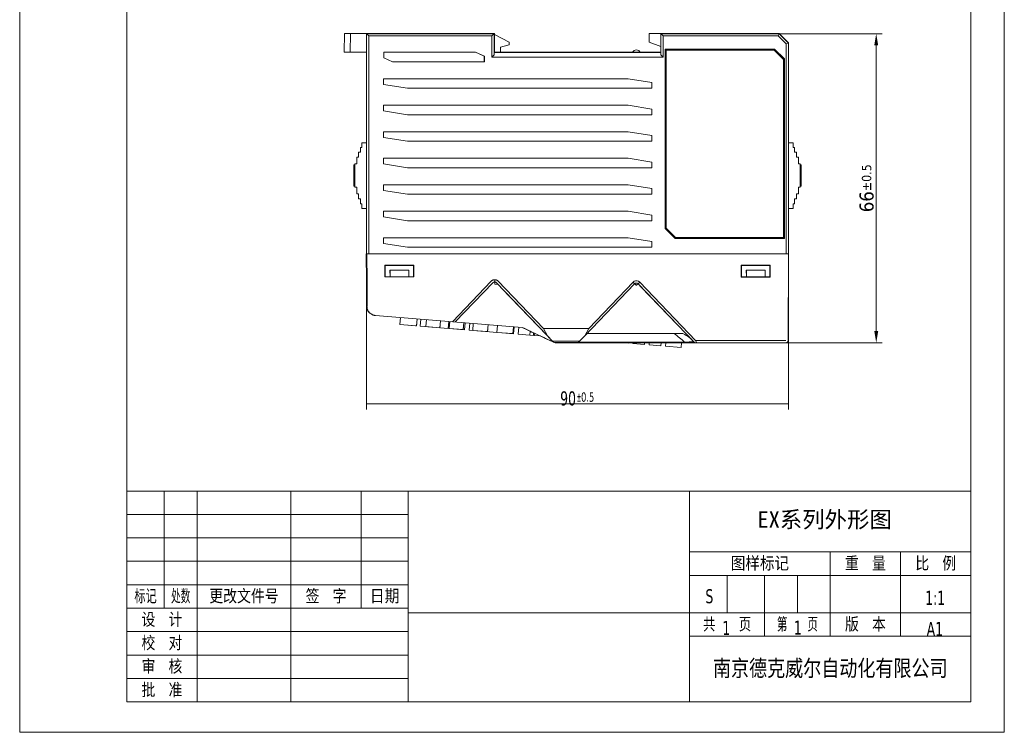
# Model space of a CAD drawing. Header units: millimetres. Extents: x 0 to 1371, y 0 to 297.
# Tile 10 of 19: x 276 to 486, y 0 to 152. Entities that reach past the tile are written whole.
import ezdxf

# ---------------------------------------------------------------- set-up
doc = ezdxf.new("R2010")
doc.units = ezdxf.units.MM
for name, color, linetype, true_color in [('1', 7, 'Continuous', 0xffffff), ('100', 7, 'Continuous', 0xffffff), ('125', 7, 'Continuous', 0xffffff)]:
    doc.layers.add(name, color=color, linetype=linetype, true_color=true_color)
doc.styles.add('chinesef_fs', font='simplex.shx', dxfattribs={"bigfont": 'gbcbig.shx'})
doc.styles.add('ideas_century', font='simplex.shx')
doc.styles.add('Tahoma', font='tahoma.ttf')
doc.styles.add('仿宋', font='simfang.ttf')
doc.dimstyles.get("Standard").update_dxf_attribs({"dimtxt": 0.18, "dimasz": 0.18, "dimexe": 0.18, "dimexo": 0.0625, "dimgap": 0.09, "dimtad": 0, "dimtih": 1, "dimtoh": 1, "dimdec": 4, "dimzin": 0, "dimdsep": 46, "dimtxsty": 'Standard', "dimcen": 0.09, "dimadec": 0, "dimazin": 0, "dimtfac": 1, "dimtdec": 4, "dimtofl": 0, "dimtmove": 0, "dimatfit": 3, "dimfxl": 1, "dimtolj": 1, "dimtzin": 0, "dimarcsym": 0})

# ---------------------------------------------------------------- blocks, each defined once
blk = doc.blocks.new('*D42')
at = {"layer": '125', "color": 80, "linetype": 'Continuous', "lineweight": 13}
for p, q in [((438.38, 149.11), (460.34, 149.11)), ((459.09, 85.64), (459.09, 146.61)), ((439.79, 83.14), (460.34, 83.14))]:
    blk.add_line(p, q, dxfattribs=at)
at = {"layer": '125', "color": 80}
for points in [[(459.51, 146.61), (458.67, 146.61), (459.09, 149.11)], [(458.67, 85.64), (459.51, 85.64), (459.09, 83.14)]]:
    blk.add_solid(points, dxfattribs=at)
at = {"layer": 'Defpoints', "color": 0}
for p in [(438.38, 149.11), (459.09, 149.11), (439.79, 83.14)]:
    blk.add_point(p, dxfattribs=at)
at = {"layer": '125', "color": 3, "lineweight": 13, "insert": (455.52, 116.12), "char_height": 3, "attachment_point": 2, "rotation": 90, "style": 'Tahoma'}
blk.add_mtext('\\A1;66{\\H2.000000;%%p0.5}', dxfattribs=at)
blk = doc.blocks.new('_U5')
at = {"layer": '125', "color": 80, "lineweight": 13}
for p, q in [((163.97, 92.98), (163.97, 59.71)), ((73.98, 81.81), (73.98, 59.71)), ((73.98, 60.96), (163.97, 60.96))]:
    blk.add_line(p, q, dxfattribs=at)
at = {"layer": '125', "color": 80, "lineweight": 18}
for points in [[(73.98, 60.96), (76.48, 61.4), (76.48, 60.52), (73.98, 60.96)], [(163.97, 60.96), (161.47, 60.52), (161.47, 61.4), (163.97, 60.96)]]:
    blk.add_solid(points, dxfattribs=at)
at = {"layer": '125', "color": 3, "linetype": 'Continuous', "lineweight": 13, "attachment_point": 8, "style": 'Tahoma'}
for s, insert, char_height, line_spacing_factor in [('\\W0.7500;90', (116.96, 60.55), 3, 0.721597), ('\\W0.7500;\\W0.3750;%%p\\W0.7500;0.5', (120.69, 61.35), 2, 0.840784)]:
    blk.add_mtext(s, dxfattribs=dict(at, insert=insert, char_height=char_height, line_spacing_factor=line_spacing_factor))
blk = doc.blocks.new('TabularNote1')
at = {"layer": '125', "color": 3, "linetype": 'Continuous', "lineweight": 18}
for p, q in [((22.84, 51.5), (30.84, 51.5)), ((22.84, 51.5), (22.84, 46.5)), ((30.84, 51.5), (30.84, 46.5)), ((30.84, 51.5), (37.84, 51.5)), ((37.84, 51.5), (37.84, 46.5)), ((37.84, 51.5), (57.84, 51.5)), ((57.84, 51.5), (57.84, 46.5)), ((57.84, 51.5), (72.84, 51.5)), ((72.84, 51.5), (72.84, 46.5)), ((72.84, 51.5), (82.84, 51.5)), ((82.84, 51.5), (82.84, 46.5)), ((22.84, 46.5), (30.84, 46.5)), ((22.84, 46.5), (22.84, 41.5)), ((30.84, 46.5), (37.84, 46.5)), ((30.84, 46.5), (30.84, 41.5)), ((37.84, 46.5), (57.84, 46.5)), ((37.84, 46.5), (37.84, 41.5)), ((57.84, 46.5), (72.84, 46.5)), ((57.84, 46.5), (57.84, 41.5)), ((72.84, 46.5), (82.84, 46.5)), ((72.84, 46.5), (72.84, 41.5)), ((82.84, 46.5), (82.84, 41.5)), ((22.84, 41.5), (30.84, 41.5)), ((22.84, 41.5), (22.84, 36.5)), ((30.84, 41.5), (37.84, 41.5)), ((30.84, 41.5), (30.84, 36.5)), ((37.84, 41.5), (57.84, 41.5)), ((37.84, 41.5), (37.84, 36.5)), ((57.84, 41.5), (72.84, 41.5)), ((57.84, 41.5), (57.84, 36.5)), ((72.84, 41.5), (82.84, 41.5)), ((72.84, 41.5), (72.84, 36.5)), ((82.84, 41.5), (82.84, 36.5)), ((22.84, 36.5), (30.84, 36.5)), ((22.84, 36.5), (22.84, 31.5)), ((30.84, 36.5), (37.84, 36.5)), ((30.84, 36.5), (30.84, 31.5)), ((37.84, 36.5), (57.84, 36.5)), ((37.84, 36.5), (37.84, 31.5)), ((57.84, 36.5), (72.84, 36.5)), ((57.84, 36.5), (57.84, 31.5)), ((72.84, 36.5), (82.84, 36.5)), ((72.84, 36.5), (72.84, 31.5)), ((82.84, 36.5), (82.84, 31.5)), ((22.84, 31.5), (30.84, 31.5)), ((22.84, 31.5), (22.84, 26.5)), ((30.84, 31.5), (37.84, 31.5)), ((30.84, 31.5), (30.84, 26.5)), ((37.84, 31.5), (57.84, 31.5)), ((37.84, 31.5), (37.84, 26.5)), ((57.84, 31.5), (72.84, 31.5)), ((57.84, 31.5), (57.84, 26.5)), ((72.84, 31.5), (82.84, 31.5)), ((72.84, 31.5), (72.84, 26.5)), ((82.84, 31.5), (82.84, 26.5)), ((22.84, 26.5), (30.84, 26.5)), ((22.84, 26.5), (22.84, 21.5)), ((30.84, 26.5), (37.84, 26.5)), ((37.84, 26.5), (57.84, 26.5)), ((37.84, 26.5), (37.84, 21.5)), ((57.84, 26.5), (72.84, 26.5)), ((57.84, 26.5), (57.84, 21.5)), ((72.84, 26.5), (82.84, 26.5)), ((82.84, 26.5), (82.84, 21.5)), ((22.84, 21.5), (30.84, 21.5)), ((22.84, 21.5), (22.84, 16.5)), ((30.84, 21.5), (37.84, 21.5)), ((37.84, 21.5), (57.84, 21.5)), ((37.84, 21.5), (37.84, 16.5)), ((57.84, 21.5), (72.84, 21.5)), ((57.84, 21.5), (57.84, 16.5)), ((72.84, 21.5), (82.84, 21.5)), ((82.84, 21.5), (82.84, 16.5)), ((22.84, 16.5), (30.84, 16.5)), ((22.84, 16.5), (22.84, 11.5)), ((30.84, 16.5), (37.84, 16.5)), ((37.84, 16.5), (57.84, 16.5)), ((37.84, 16.5), (37.84, 11.5)), ((57.84, 16.5), (72.84, 16.5)), ((57.84, 16.5), (57.84, 11.5)), ((72.84, 16.5), (82.84, 16.5)), ((82.84, 16.5), (82.84, 11.5)), ((22.84, 11.5), (30.84, 11.5)), ((22.84, 11.5), (22.84, 6.5)), ((30.84, 11.5), (37.84, 11.5)), ((37.84, 11.5), (57.84, 11.5)), ((37.84, 11.5), (37.84, 6.5)), ((57.84, 11.5), (72.84, 11.5)), ((57.84, 11.5), (57.84, 6.5)), ((72.84, 11.5), (82.84, 11.5)), ((82.84, 11.5), (82.84, 6.5)), ((22.84, 6.5), (30.84, 6.5)), ((30.84, 6.5), (37.84, 6.5)), ((37.84, 6.5), (57.84, 6.5)), ((57.84, 6.5), (72.84, 6.5)), ((72.84, 6.5), (82.84, 6.5))]:
    blk.add_line(p, q, dxfattribs=at)
at = {"layer": '125', "color": 35, "linetype": 'Continuous', "lineweight": 13, "char_height": 3, "attachment_point": 5, "line_spacing_factor": 0.903614, "style": 'chinesef_fs'}
for s, insert in [('\\W1.3672;签 字', (65.34, 29)), ('\\W1.1037;标记', (26.84, 29)), ('\\W0.9148;处数', (34.34, 29)), ('\\W1.3691;更改文件号', (47.84, 29)), ('\\W1.4716;日期', (77.84, 29)), ('\\W1.3672;设 计', (30.34, 24)), ('\\W1.3672;校 对', (30.34, 19)), ('\\W1.2958;\\fNX ANSI Symbols|b0|i0;\\Fsimplex.shx,gbcbig.shx;', (47.84, 24)), ('\\W1.2958;\\fNX ANSI Symbols|b0|i0;\\Fsimplex.shx,gbcbig.shx;', (47.84, 19)), ('\\W1.3672;审 核', (30.34, 14)), ('\\W1.3672;批 准', (30.34, 9)), ('\\W1.2958;\\fNX ANSI Symbols|b0|i0;\\Fsimplex.shx,gbcbig.shx;', (47.84, 14)), ('\\W1.2958;\\fNX ANSI Symbols|b0|i0;\\Fsimplex.shx,gbcbig.shx;', (47.84, 9))]:
    blk.add_mtext(s, dxfattribs=dict(at, insert=insert))
blk = doc.blocks.new('TabularNote2')
at = {"layer": '125', "color": 3, "linetype": 'Continuous', "lineweight": 18}
for p, q in [((82.88, 51.5), (142.88, 51.5)), ((82.88, 51.5), (82.88, 38.5)), ((142.88, 51.5), (142.88, 38.5)), ((142.88, 51.5), (150.88, 51.5)), ((150.88, 51.5), (158.88, 51.5)), ((158.88, 51.5), (165.88, 51.5)), ((165.88, 51.5), (172.88, 51.5)), ((172.88, 51.5), (187.88, 51.5)), ((187.88, 51.5), (202.88, 51.5)), ((202.88, 51.5), (202.88, 38.5)), ((82.88, 38.5), (82.88, 33.5)), ((142.88, 38.5), (150.88, 38.5)), ((142.88, 38.5), (142.88, 33.5)), ((150.88, 38.5), (158.88, 38.5)), ((158.88, 38.5), (165.88, 38.5)), ((165.88, 38.5), (172.88, 38.5)), ((172.88, 38.5), (187.88, 38.5)), ((172.88, 38.5), (172.88, 33.5)), ((187.88, 38.5), (202.88, 38.5)), ((187.88, 38.5), (187.88, 33.5)), ((202.88, 38.5), (202.88, 33.5)), ((82.88, 33.5), (82.88, 25.5)), ((142.88, 33.5), (150.88, 33.5)), ((142.88, 33.5), (142.88, 25.5)), ((150.88, 33.5), (158.88, 33.5)), ((150.88, 33.5), (150.88, 25.5)), ((158.88, 33.5), (165.88, 33.5)), ((158.88, 33.5), (158.88, 25.5)), ((165.88, 33.5), (172.88, 33.5)), ((165.88, 33.5), (165.88, 25.5)), ((172.88, 33.5), (187.88, 33.5)), ((172.88, 33.5), (172.88, 25.5)), ((187.88, 33.5), (202.88, 33.5)), ((187.88, 33.5), (187.88, 25.5)), ((202.88, 33.5), (202.88, 25.5)), ((82.88, 25.5), (142.88, 25.5)), ((82.88, 25.5), (82.88, 20.5)), ((142.88, 25.5), (150.88, 25.5)), ((142.88, 25.5), (142.88, 20.5)), ((150.88, 25.5), (158.88, 25.5)), ((158.88, 25.5), (165.88, 25.5)), ((158.88, 25.5), (158.88, 20.5)), ((165.88, 25.5), (172.88, 25.5)), ((172.88, 25.5), (187.88, 25.5)), ((172.88, 25.5), (172.88, 20.5)), ((187.88, 25.5), (202.88, 25.5)), ((187.88, 25.5), (187.88, 20.5)), ((202.88, 25.5), (202.88, 20.5)), ((82.88, 20.5), (82.88, 6.5)), ((142.88, 20.5), (150.88, 20.5)), ((142.88, 20.5), (142.88, 6.5)), ((150.88, 20.5), (158.88, 20.5)), ((158.88, 20.5), (165.88, 20.5)), ((165.88, 20.5), (172.88, 20.5)), ((172.88, 20.5), (187.88, 20.5)), ((187.88, 20.5), (202.88, 20.5)), ((202.88, 20.5), (202.88, 6.5)), ((82.88, 6.5), (142.88, 6.5)), ((142.88, 6.5), (150.88, 6.5)), ((150.88, 6.5), (158.88, 6.5)), ((158.88, 6.5), (165.88, 6.5)), ((165.88, 6.5), (172.88, 6.5)), ((172.88, 6.5), (187.88, 6.5)), ((187.88, 6.5), (202.88, 6.5))]:
    blk.add_line(p, q, dxfattribs=at)
at = {"layer": '125', "color": 35, "linetype": 'Continuous', "lineweight": 13, "attachment_point": 5}
for s, insert, char_height, line_spacing_factor, style in [('\\W1.2958;\\H4.50;\\fNX ANSI Symbols|b0|i0;\\Fsimplex.shx,gbcbig.shx;\\H3.00;', (172.88, 45), 3, 0.903614, 'chinesef_fs'), ('\\W1.3672;重 量', (180.38, 36), 3, 0.903614, 'chinesef_fs'), ('\\W1.3672;比 例', (195.38, 36), 3, 0.903614, 'chinesef_fs'), ('\\W1.2958;\\H4.50;\\fNX ANSI Symbols|b0|i0;\\Fsimplex.shx,gbcbig.shx;\\H3.00;', (112.88, 38.5), 3, 0.903614, 'chinesef_fs'), ('\\W1.4361;图样标记', (157.88, 36), 3, 0.903614, 'chinesef_fs'), ('\\W1.2958;\\fNX ANSI Symbols|b0|i0;\\Fsimplex.shx,gbcbig.shx;', (180.38, 29.5), 3, 0.903614, 'chinesef_fs'), ('\\W1.2958;\\fNX ANSI Symbols|b0|i0;\\Fsimplex.shx,gbcbig.shx;', (195.38, 29.5), 3, 0.903614, 'chinesef_fs'), ('\\W1.2163;共  页', (150.88, 23), 3, 0.903614, 'chinesef_fs'), ('\\W1.0369;第  页', (165.88, 23), 3, 0.903614, 'chinesef_fs'), ('\\W1.3672;版 本', (180.38, 23), 3, 0.903614, 'chinesef_fs'), ('\\W1.0000;\\H5.25;\\fNX ANSI Symbols|b0|i0;\\f仿宋|b0|i0;\\H3.50;', (112.88, 16), 3.5, 1.150119, '仿宋'), ('\\W0.8062;南京德克威尔自动化有限公司', (172.88, 13.5), 3.5, 1.150119, '仿宋')]:
    blk.add_mtext(s, dxfattribs=dict(at, insert=insert, char_height=char_height, line_spacing_factor=line_spacing_factor, style=style))

msp = doc.modelspace()

# ---------------------------------------------------------------- linework, layer by layer
at = {"layer": '1', "color": 7, "linetype": 'Continuous', "lineweight": 18}
for p, q in [((345.658, 149.132), (345.588, 145.132)), ((346.959, 149.132), (345.658, 149.132)), ((346.959, 149.132), (346.921, 145.132)), ((346.959, 149.132), (350.388, 149.132)), ((350.388, 149.132), (350.388, 121.799)), ((377.638, 149.132), (350.388, 149.132)), ((350.388, 149.129), (377.638, 149.129)), ((350.406, 149.111), (350.388, 149.129)), ((350.388, 149.129), (350.388, 121.682)), ((350.406, 149.111), (377.62, 149.111)), ((350.888, 148.629), (350.406, 149.111)), ((350.406, 102.147), (350.406, 149.111)), ((377.138, 148.629), (377.62, 149.111)), ((377.638, 149.129), (377.62, 149.111)), ((377.62, 149.111), (377.62, 144.611)), ((377.638, 149.132), (377.638, 145.129)), ((377.638, 149.129), (377.638, 145.129)), ((413.138, 149.132), (410.638, 149.132)), ((410.638, 149.132), (410.638, 147.291)), ((413.138, 149.132), (413.138, 145.132)), ((438.388, 149.132), (413.138, 149.132)), ((413.138, 149.129), (413.138, 145.129)), ((413.138, 149.129), (413.156, 149.111)), ((438.388, 149.129), (413.138, 149.129)), ((413.156, 149.111), (438.381, 149.111)), ((413.156, 149.111), (413.638, 148.629)), ((413.156, 144.611), (413.156, 149.111)), ((438.181, 148.629), (438.381, 149.111)), ((438.388, 149.129), (438.381, 149.111)), ((438.381, 149.111), (440.37, 147.122)), ((438.388, 149.132), (440.388, 147.132)), ((440.388, 147.129), (438.388, 149.129)), ((350.888, 148.629), (377.138, 148.629)), ((350.888, 102.155), (350.888, 148.629)), ((377.138, 144.129), (377.138, 148.629)), ((380.788, 147.314), (377.638, 148.95)), ((380.788, 146.714), (380.788, 147.314)), ((413.138, 146.382), (410.638, 147.291)), ((413.638, 148.629), (438.181, 148.629)), ((413.638, 148.629), (413.638, 144.129)), ((438.181, 148.629), (439.888, 146.922)), ((440.37, 147.122), (439.888, 146.922)), ((440.388, 147.129), (440.37, 147.122)), ((440.37, 147.122), (440.37, 102.147)), ((440.388, 121.799), (440.388, 147.132)), ((440.388, 121.682), (440.388, 147.129)), ((345.588, 145.132), (346.921, 145.132)), ((350.388, 145.132), (346.921, 145.132)), ((354.041, 145.147), (354.038, 145.15)), ((354.038, 143.936), (354.038, 145.15)), ((354.038, 145.15), (373.592, 145.15)), ((354.041, 145.147), (373.592, 145.147)), ((354.041, 143.939), (354.041, 145.147)), ((373.592, 145.15), (373.592, 145.147)), ((375.505, 144.342), (373.592, 145.15)), ((373.592, 145.147), (375.502, 144.34)), ((377.629, 145.12), (377.62, 144.611)), ((377.638, 145.129), (377.629, 145.12)), ((377.629, 145.12), (413.147, 145.12)), ((377.638, 145.132), (383.263, 145.132)), ((413.138, 145.129), (377.638, 145.129)), ((378.967, 145.132), (378.987, 146.232)), ((380.788, 146.714), (378.987, 146.232)), ((382.813, 145.133), (385.213, 145.133)), ((382.813, 145.132), (382.813, 145.133)), ((383.315, 145.132), (383.263, 145.132)), ((383.263, 145.129), (383.263, 145.132)), ((383.315, 145.132), (407.938, 145.132)), ((383.315, 145.129), (383.315, 145.132)), ((385.213, 145.133), (385.213, 145.132)), ((407.938, 145.132), (413.138, 145.132)), ((413.138, 145.129), (413.147, 145.12)), ((413.156, 144.611), (413.147, 145.12)), ((414.288, 145.632), (414.091, 145.829)), ((414.091, 107.546), (414.091, 145.829)), ((437.374, 145.829), (414.091, 145.829)), ((414.288, 145.632), (414.291, 145.629)), ((437.292, 145.632), (414.288, 145.632)), ((414.288, 107.628), (414.288, 145.632)), ((414.291, 145.629), (414.291, 107.629)), ((414.291, 145.629), (437.291, 145.629)), ((437.291, 145.629), (437.292, 145.632)), ((437.291, 145.629), (439.291, 143.629)), ((437.292, 145.632), (437.374, 145.829)), ((437.292, 145.632), (439.294, 143.63)), ((439.491, 143.712), (437.374, 145.829)), ((439.888, 146.922), (439.888, 102.155)), ((354.041, 143.939), (354.038, 143.936)), ((354.038, 143.936), (355.951, 143.128)), ((355.951, 143.132), (354.041, 143.939)), ((375.502, 143.132), (355.951, 143.132)), ((355.951, 143.132), (355.951, 143.128)), ((375.505, 143.128), (355.951, 143.128)), ((375.502, 144.34), (375.505, 144.342)), ((375.502, 144.34), (375.502, 143.132)), ((375.502, 143.132), (375.505, 143.128)), ((375.505, 144.342), (375.505, 143.128)), ((377.62, 144.611), (377.138, 144.129)), ((377.138, 144.129), (413.638, 144.129)), ((413.638, 144.129), (413.156, 144.611)), ((439.294, 143.63), (439.291, 143.629)), ((439.291, 105.629), (439.291, 143.629)), ((439.294, 143.63), (439.491, 143.712)), ((439.294, 105.626), (439.294, 143.63)), ((439.491, 105.429), (439.491, 143.712)), ((354.03, 139.489), (354.027, 139.493)), ((354.027, 138.279), (354.027, 139.493)), ((354.027, 139.493), (406.163, 139.493)), ((354.03, 139.489), (406.163, 139.489)), ((354.03, 138.281), (354.03, 139.489)), ((406.163, 139.493), (406.163, 139.489)), ((411.259, 138.685), (406.163, 139.493)), ((406.163, 139.489), (411.256, 138.682)), ((411.256, 138.682), (411.259, 138.685)), ((411.256, 138.682), (411.256, 137.474)), ((411.259, 138.685), (411.259, 137.471)), ((354.03, 138.281), (354.027, 138.279)), ((354.027, 138.279), (359.123, 137.471)), ((359.123, 137.474), (354.03, 138.281)), ((411.256, 137.474), (359.123, 137.474)), ((359.123, 137.474), (359.123, 137.471)), ((411.259, 137.471), (359.123, 137.471)), ((411.256, 137.474), (411.259, 137.471)), ((354.03, 133.832), (354.027, 133.835)), ((354.027, 132.621), (354.027, 133.835)), ((354.027, 133.835), (406.163, 133.835)), ((354.03, 132.624), (354.027, 132.621)), ((354.027, 132.621), (359.123, 131.814)), ((354.03, 133.832), (406.163, 133.832)), ((354.03, 132.624), (354.03, 133.832)), ((359.123, 131.817), (354.03, 132.624)), ((406.163, 133.835), (406.163, 133.832)), ((411.259, 133.028), (406.163, 133.835)), ((406.163, 133.832), (411.256, 133.025)), ((411.256, 133.025), (411.259, 133.028)), ((411.256, 133.025), (411.256, 131.817)), ((411.259, 133.028), (411.259, 131.814)), ((411.256, 131.817), (359.123, 131.817)), ((359.123, 131.817), (359.123, 131.814)), ((411.259, 131.814), (359.123, 131.814)), ((411.256, 131.817), (411.259, 131.814)), ((354.03, 128.175), (354.027, 128.178)), ((354.027, 126.964), (354.027, 128.178)), ((354.027, 128.178), (406.163, 128.178)), ((354.03, 128.175), (406.163, 128.175)), ((354.03, 126.967), (354.03, 128.175)), ((406.163, 128.178), (406.163, 128.175)), ((411.259, 127.371), (406.163, 128.178)), ((406.163, 128.175), (411.256, 127.368)), ((354.03, 126.967), (354.027, 126.964)), ((354.027, 126.964), (359.123, 126.157)), ((359.123, 126.16), (354.03, 126.967)), ((411.256, 126.16), (359.123, 126.16)), ((359.123, 126.16), (359.123, 126.157)), ((411.259, 126.157), (359.123, 126.157)), ((411.256, 127.368), (411.259, 127.371)), ((411.256, 127.368), (411.256, 126.16)), ((411.256, 126.16), (411.259, 126.157)), ((411.259, 127.371), (411.259, 126.157)), ((349.088, 124.832), (349.088, 123.832)), ((349.388, 124.832), (349.088, 124.832)), ((349.388, 125.832), (349.388, 124.832)), ((350.388, 125.832), (349.388, 125.832)), ((440.388, 125.832), (441.388, 125.832)), ((441.388, 125.832), (441.388, 124.832)), ((441.388, 124.832), (441.688, 124.832)), ((441.688, 124.832), (441.688, 123.832)), ((348.688, 122.732), (348.288, 122.732)), ((348.288, 122.732), (348.288, 121.332)), ((349.088, 123.832), (348.688, 123.832)), ((348.688, 123.832), (348.688, 122.732)), ((354.03, 122.518), (354.027, 122.521)), ((354.027, 121.307), (354.027, 122.521)), ((354.027, 122.521), (406.163, 122.521)), ((354.03, 122.518), (406.163, 122.518)), ((354.03, 121.31), (354.03, 122.518)), ((406.163, 122.521), (406.163, 122.518)), ((411.259, 121.714), (406.163, 122.521)), ((406.163, 122.518), (411.256, 121.711)), ((441.688, 123.832), (442.088, 123.832)), ((442.088, 123.832), (442.088, 122.732)), ((442.088, 122.732), (442.488, 122.732)), ((442.488, 122.732), (442.488, 121.332)), ((347.688, 121.132), (347.888, 121.132)), ((347.688, 120.439), (347.688, 121.132)), ((347.688, 120.439), (347.688, 116.532)), ((347.688, 120.439), (347.888, 120.439)), ((347.888, 121.332), (347.888, 116.332)), ((348.288, 121.332), (347.888, 121.332)), ((350.388, 121.682), (350.371, 121.664)), ((350.371, 121.664), (350.371, 113.099)), ((354.03, 121.31), (354.027, 121.307)), ((354.027, 121.307), (359.123, 120.499)), ((359.123, 120.503), (354.03, 121.31)), ((411.256, 120.503), (359.123, 120.503)), ((359.123, 120.503), (359.123, 120.499)), ((411.259, 120.499), (359.123, 120.499)), ((411.256, 121.711), (411.259, 121.714)), ((411.256, 121.711), (411.256, 120.503)), ((411.256, 120.503), (411.259, 120.499)), ((411.259, 121.714), (411.259, 120.499)), ((440.406, 121.664), (440.388, 121.682)), ((440.406, 113.099), (440.406, 121.664)), ((442.488, 121.332), (442.888, 121.332)), ((442.888, 121.332), (442.888, 116.332)), ((443.088, 121.132), (442.888, 121.132)), ((443.088, 120.439), (442.888, 120.439)), ((443.088, 120.439), (443.088, 121.132)), ((443.088, 120.439), (443.088, 116.532)), ((347.688, 116.532), (347.888, 116.532)), ((347.888, 116.332), (348.288, 116.332)), ((348.288, 116.332), (348.288, 114.932)), ((354.03, 116.861), (354.027, 116.864)), ((354.027, 115.65), (354.027, 116.864)), ((354.027, 116.864), (406.163, 116.864)), ((354.03, 115.653), (354.027, 115.65)), ((354.027, 115.65), (359.123, 114.842)), ((354.03, 116.861), (406.163, 116.861)), ((354.03, 115.653), (354.03, 116.861)), ((359.123, 114.846), (354.03, 115.653)), ((406.163, 116.864), (406.163, 116.861)), ((411.259, 116.056), (406.163, 116.864)), ((406.163, 116.861), (411.256, 116.054)), ((411.256, 116.054), (411.259, 116.056)), ((411.256, 116.054), (411.256, 114.846)), ((411.259, 116.056), (411.259, 114.842)), ((442.888, 116.332), (442.488, 116.332)), ((442.488, 116.332), (442.488, 114.932)), ((443.088, 116.532), (442.888, 116.532)), ((348.288, 114.932), (348.688, 114.932)), ((348.688, 114.932), (348.688, 113.832)), ((348.688, 113.832), (349.088, 113.832)), ((349.088, 113.832), (349.088, 112.832)), ((411.256, 114.846), (359.123, 114.846)), ((359.123, 114.846), (359.123, 114.842)), ((411.259, 114.842), (359.123, 114.842)), ((411.256, 114.846), (411.259, 114.842)), ((441.688, 113.832), (441.688, 112.832)), ((442.088, 113.832), (441.688, 113.832)), ((442.488, 114.932), (442.088, 114.932)), ((442.088, 114.932), (442.088, 113.832)), ((349.088, 112.832), (349.388, 112.832)), ((349.388, 112.832), (349.388, 111.832)), ((349.388, 111.832), (350.388, 111.832)), ((350.371, 113.099), (350.388, 113.082)), ((350.388, 113.082), (350.388, 102.129)), ((350.388, 112.964), (350.388, 102.132)), ((440.388, 113.082), (440.406, 113.099)), ((440.388, 102.129), (440.388, 113.082)), ((440.388, 102.132), (440.388, 112.964)), ((441.388, 111.832), (440.388, 111.832)), ((441.688, 112.832), (441.388, 112.832)), ((441.388, 112.832), (441.388, 111.832)), ((354.03, 111.203), (354.027, 111.207)), ((354.027, 109.993), (354.027, 111.207)), ((354.027, 111.207), (406.163, 111.207)), ((354.03, 109.995), (354.027, 109.993)), ((354.027, 109.993), (359.123, 109.185)), ((354.03, 111.203), (406.163, 111.203)), ((354.03, 109.995), (354.03, 111.203)), ((359.123, 109.188), (354.03, 109.995)), ((406.163, 111.207), (406.163, 111.203)), ((411.259, 110.399), (406.163, 111.207)), ((406.163, 111.203), (411.256, 110.396)), ((411.256, 110.396), (411.259, 110.399)), ((411.256, 110.396), (411.256, 109.188)), ((411.259, 110.399), (411.259, 109.185)), ((411.256, 109.188), (359.123, 109.188)), ((359.123, 109.188), (359.123, 109.185)), ((411.259, 109.185), (359.123, 109.185)), ((411.256, 109.188), (411.259, 109.185)), ((414.288, 107.628), (414.091, 107.546)), ((414.091, 107.546), (416.208, 105.429)), ((414.291, 107.629), (414.288, 107.628)), ((416.29, 105.626), (414.288, 107.628)), ((416.291, 105.629), (414.291, 107.629)), ((354.03, 105.546), (354.027, 105.549)), ((354.027, 104.335), (354.027, 105.549)), ((354.027, 105.549), (406.163, 105.549)), ((354.03, 105.546), (406.163, 105.546)), ((354.03, 104.338), (354.03, 105.546)), ((406.163, 105.549), (406.163, 105.546)), ((411.259, 104.742), (406.163, 105.549)), ((406.163, 105.546), (411.256, 104.739)), ((416.208, 105.429), (416.29, 105.626)), ((416.208, 105.429), (439.491, 105.429)), ((416.291, 105.629), (416.29, 105.626)), ((416.29, 105.626), (439.294, 105.626)), ((416.291, 105.629), (439.291, 105.629)), ((439.291, 105.629), (439.294, 105.626)), ((439.294, 105.626), (439.491, 105.429)), ((354.03, 104.338), (354.027, 104.335)), ((354.027, 104.335), (359.123, 103.528)), ((359.123, 103.531), (354.03, 104.338)), ((411.256, 103.531), (359.123, 103.531)), ((359.123, 103.531), (359.123, 103.528)), ((411.259, 103.528), (359.123, 103.528)), ((411.256, 104.739), (411.259, 104.742)), ((411.256, 104.739), (411.256, 103.531)), ((411.256, 103.531), (411.259, 103.528)), ((411.259, 104.742), (411.259, 103.528)), ((350.406, 102.147), (350.388, 102.129)), ((350.388, 102.132), (350.409, 98.11)), ((350.388, 102.129), (350.447, 90.96)), ((350.388, 102.129), (350.409, 98.11)), ((350.388, 102.129), (350.447, 90.96)), ((350.388, 102.129), (350.388, 90.975)), ((350.406, 102.147), (350.888, 102.155)), ((439.888, 102.155), (350.888, 102.155)), ((350.888, 102.132), (439.888, 102.132)), ((351.076, 102.132), (351.088, 102.143)), ((351.088, 102.132), (351.088, 102.143)), ((351.088, 102.143), (353.988, 102.143)), ((351.817, 102.132), (351.817, 102.143)), ((351.847, 102.143), (351.847, 102.132)), ((351.888, 102.143), (351.888, 102.132)), ((353.888, 102.132), (353.888, 102.143)), ((353.988, 102.143), (354, 102.132)), ((354.388, 102.132), (354.388, 102.136)), ((360.388, 102.136), (354.388, 102.136)), ((360.388, 102.136), (360.388, 102.132)), ((374.671, 102.143), (374.658, 102.132)), ((384.106, 102.143), (374.671, 102.143)), ((375.388, 102.143), (375.388, 102.132)), ((383.388, 102.132), (383.388, 102.143)), ((384.106, 102.143), (384.118, 102.132)), ((392.888, 102.136), (392.888, 102.131)), ((397.888, 102.136), (392.888, 102.136)), ((397.888, 102.131), (397.888, 102.136)), ((406.671, 102.143), (406.658, 102.132)), ((416.106, 102.143), (406.671, 102.143)), ((407.388, 102.143), (407.388, 102.132)), ((415.388, 102.132), (415.388, 102.143)), ((416.106, 102.143), (416.118, 102.132)), ((430.388, 102.132), (430.388, 102.136)), ((436.388, 102.136), (430.388, 102.136)), ((436.388, 102.136), (436.388, 102.132)), ((436.776, 102.132), (436.788, 102.143)), ((436.788, 102.143), (439.688, 102.143)), ((436.888, 102.132), (436.888, 102.143)), ((438.888, 102.132), (438.888, 102.143)), ((438.929, 102.143), (438.929, 102.132)), ((438.959, 102.132), (438.959, 102.143)), ((439.688, 102.132), (439.688, 102.143)), ((439.7, 102.132), (439.688, 102.143)), ((439.888, 102.155), (440.37, 102.147)), ((440.388, 102.132), (440.291, 83.629)), ((440.291, 83.629), (440.388, 102.132)), ((440.37, 102.147), (440.388, 102.129)), ((440.388, 102.129), (440.388, 83.632)), ((354.288, 97.22), (354.288, 99.732)), ((354.288, 99.732), (360.488, 99.732)), ((354.388, 99.629), (354.388, 99.732)), ((360.388, 99.629), (354.388, 99.629)), ((354.388, 99.611), (354.388, 99.629)), ((354.388, 99.611), (354.388, 97.229)), ((360.388, 99.611), (354.388, 99.611)), ((360.388, 99.732), (360.388, 99.629)), ((360.388, 99.611), (360.388, 99.629)), ((360.388, 97.229), (360.388, 99.611)), ((360.488, 99.472), (360.388, 99.576)), ((360.488, 99.157), (360.388, 99.165)), ((360.488, 98.756), (360.388, 98.764)), ((360.488, 99.732), (360.488, 97.22)), ((430.288, 97.132), (430.288, 99.732)), ((430.288, 99.732), (436.488, 99.732)), ((430.388, 99.629), (430.388, 99.732)), ((430.388, 99.611), (430.388, 99.629)), ((430.388, 99.629), (436.388, 99.629)), ((430.388, 99.611), (430.388, 97.229)), ((436.388, 99.611), (430.388, 99.611)), ((436.388, 99.732), (436.388, 99.629)), ((436.388, 99.611), (436.388, 99.629)), ((436.388, 97.229), (436.388, 99.611)), ((436.488, 99.732), (436.488, 97.132)), ((354.288, 97.62), (354.388, 97.62)), ((360.488, 97.22), (354.288, 97.22)), ((355.388, 97.229), (354.388, 97.229)), ((355.377, 98.64), (355.388, 98.629)), ((359.399, 98.64), (355.377, 98.64)), ((355.388, 97.229), (355.377, 98.64)), ((355.388, 97.229), (355.388, 98.629)), ((355.388, 98.629), (359.388, 98.629)), ((355.388, 97.229), (359.388, 97.229)), ((359.388, 98.629), (359.399, 98.64)), ((359.399, 98.64), (359.388, 97.229)), ((359.388, 97.229), (359.388, 98.629)), ((360.388, 97.229), (359.388, 97.229)), ((360.388, 97.62), (360.488, 97.62)), ((436.488, 97.132), (430.288, 97.132)), ((431.388, 97.229), (430.388, 97.229)), ((431.377, 98.64), (431.388, 98.629)), ((435.399, 98.64), (431.377, 98.64)), ((431.388, 97.229), (431.377, 98.64)), ((431.388, 98.629), (435.388, 98.629)), ((431.388, 97.229), (431.388, 98.629)), ((431.388, 97.229), (435.388, 97.229)), ((435.388, 98.629), (435.399, 98.64)), ((435.399, 98.64), (435.388, 97.229)), ((435.388, 97.229), (435.388, 98.629)), ((436.388, 97.229), (435.388, 97.229)), ((368.7, 87.637), (376.996, 96.307)), ((369.308, 87.587), (377.349, 95.969)), ((377.712, 96.113), (377.713, 96.12)), ((377.713, 95.629), (378.42, 95.606)), ((378.074, 95.967), (388.941, 84.64)), ((378.427, 96.305), (388.089, 86.208)), ((378.648, 95.366), (379.177, 94.814)), ((379.177, 94.814), (379.179, 94.815)), ((379.177, 94.814), (388.87, 84.712)), ((396.912, 84.64), (407.566, 95.744)), ((397.764, 86.208), (407.213, 96.083)), ((407.566, 95.744), (407.213, 96.083)), ((408.64, 96.083), (408.287, 95.744)), ((408.287, 95.744), (420.215, 83.312)), ((408.378, 95.647), (408.908, 95.095)), ((408.64, 96.083), (420.557, 83.629)), ((408.908, 95.095), (408.909, 95.096)), ((408.908, 95.095), (418.6, 84.993)), ((352.285, 88.977), (352.225, 88.982)), ((352.284, 88.977), (383.591, 86.421)), ((357.47, 87.062), (357.591, 88.544)), ((361.058, 86.769), (361.179, 88.251)), ((361.179, 88.251), (361.058, 86.769)), ((361.064, 86.755), (361.186, 88.25)), ((357.47, 87.062), (361.058, 86.769)), ((357.476, 87.048), (357.477, 87.062)), ((357.476, 87.048), (357.477, 87.048)), ((357.477, 87.048), (357.479, 87.062)), ((357.477, 87.048), (360.816, 86.775)), ((360.816, 86.775), (360.817, 86.789)), ((360.816, 86.775), (361.064, 86.755)), ((361.058, 86.769), (361.099, 87.268)), ((361.099, 87.268), (361.058, 86.769)), ((361.058, 86.769), (361.058, 86.769)), ((361.058, 86.769), (361.058, 86.769)), ((361.058, 86.769), (361.058, 86.769)), ((361.099, 87.268), (361.099, 87.268)), ((361.813, 86.694), (361.935, 88.189)), ((361.813, 86.694), (364.305, 86.49)), ((363.172, 88.088), (363.051, 86.607)), ((363.051, 86.607), (366.041, 86.363)), ((364.305, 86.49), (364.306, 86.504)), ((364.305, 86.49), (365.301, 86.409)), ((365.301, 86.409), (365.302, 86.423)), ((365.301, 86.409), (367.793, 86.206)), ((366.162, 87.844), (366.041, 86.363)), ((366.041, 86.363), (366.042, 86.363)), ((366.042, 86.363), (366.163, 87.844)), ((366.042, 86.363), (366.082, 86.861)), ((366.082, 86.861), (366.042, 86.363)), ((366.042, 86.363), (366.042, 86.363)), ((366.042, 86.363), (366.042, 86.363)), ((366.082, 86.861), (366.082, 86.861)), ((367.793, 86.206), (367.915, 87.701)), ((368.156, 87.681), (368.035, 86.2)), ((368.035, 86.2), (371.025, 85.956)), ((368.041, 86.185), (368.042, 86.199)), ((368.041, 86.185), (368.79, 86.124)), ((368.79, 86.124), (368.791, 86.138)), ((368.79, 86.124), (371.281, 85.921)), ((371.025, 85.956), (371.146, 87.437)), ((371.146, 87.437), (371.025, 85.956)), ((371.025, 85.956), (371.066, 86.454)), ((371.066, 86.454), (371.025, 85.956)), ((371.066, 86.454), (371.066, 86.454)), ((371.281, 85.921), (371.404, 87.416)), ((372.278, 85.84), (372.4, 87.335)), ((373.139, 87.274), (373.018, 85.793)), ((376.208, 85.533), (376.329, 87.014)), ((376.329, 87.014), (376.208, 85.533)), ((378.322, 86.851), (378.201, 85.37)), ((381.711, 86.575), (381.59, 85.093)), ((381.59, 85.093), (381.711, 86.575)), ((381.747, 85.067), (381.869, 86.562)), ((382.743, 84.985), (382.865, 86.48)), ((383.591, 86.421), (390.24, 83.285)), ((388.941, 84.64), (388.089, 86.208)), ((388.089, 86.208), (397.764, 86.208)), ((397.764, 86.208), (396.912, 84.64)), ((371.025, 85.956), (371.025, 85.956)), ((371.025, 85.956), (371.025, 85.956)), ((371.025, 85.956), (371.025, 85.956)), ((372.278, 85.84), (374.77, 85.636)), ((373.018, 85.793), (376.208, 85.533)), ((374.77, 85.636), (374.771, 85.65)), ((374.77, 85.636), (375.767, 85.555)), ((375.767, 85.555), (375.768, 85.569)), ((375.767, 85.555), (378.258, 85.351)), ((376.208, 85.533), (376.248, 86.031)), ((376.249, 86.031), (376.208, 85.533)), ((376.208, 85.533), (376.208, 85.533)), ((376.208, 85.533), (376.208, 85.533)), ((376.208, 85.533), (376.208, 85.533)), ((376.248, 86.031), (376.249, 86.031)), ((378.201, 85.37), (381.59, 85.093)), ((378.258, 85.351), (378.259, 85.365)), ((378.258, 85.351), (379.255, 85.27)), ((379.255, 85.27), (379.256, 85.284)), ((379.255, 85.27), (381.747, 85.067)), ((381.631, 85.592), (381.59, 85.093)), ((381.59, 85.093), (381.631, 85.592)), ((381.59, 85.093), (381.59, 85.093)), ((381.59, 85.093), (381.59, 85.093)), ((381.59, 85.093), (381.59, 85.093)), ((381.631, 85.592), (381.631, 85.592)), ((382.743, 84.985), (385.235, 84.782)), ((385.235, 84.782), (385.303, 85.614)), ((385.235, 84.782), (385.981, 84.721)), ((385.981, 84.721), (386.026, 85.273)), ((386.232, 84.701), (386.269, 85.158)), ((386.232, 84.701), (387.451, 84.601)), ((388.871, 84.713), (388.87, 84.712)), ((389.399, 84.16), (388.87, 84.712)), ((390.059, 83.475), (388.941, 84.64)), ((396.912, 84.64), (395.794, 83.475)), ((397.383, 85.131), (415.97, 85.131)), ((418.601, 84.994), (418.6, 84.993)), ((419.13, 84.441), (418.6, 84.993)), ((390.059, 83.475), (390.24, 83.285)), ((390.059, 83.475), (395.794, 83.475)), ((390.241, 83.285), (390.239, 83.286)), ((390.24, 83.285), (390.24, 83.286)), ((390.24, 83.285), (390.469, 83.188)), ((390.469, 83.188), (390.601, 83.132)), ((390.469, 83.188), (395.347, 83.188)), ((390.601, 83.132), (395.215, 83.132)), ((395.347, 83.188), (395.215, 83.132)), ((395.215, 83.132), (418.38, 83.132)), ((395.638, 83.312), (395.347, 83.188)), ((395.609, 83.3), (418.229, 83.3)), ((395.794, 83.475), (395.638, 83.312)), ((405.452, 83.132), (406.165, 83.073)), ((406.165, 83.073), (406.17, 83.132)), ((407.162, 82.992), (407.174, 83.132)), ((407.162, 82.992), (409.654, 82.789)), ((409.654, 82.789), (409.682, 83.132)), ((410.651, 82.707), (410.685, 83.132)), ((410.651, 82.707), (413.142, 82.504)), ((413.142, 82.504), (413.193, 83.132)), ((414.139, 82.422), (414.197, 83.132)), ((414.139, 82.422), (417.478, 82.15)), ((417.478, 82.15), (417.558, 83.132)), ((418.229, 83.3), (418.229, 83.293)), ((418.38, 83.132), (418.229, 83.3)), ((418.675, 83.132), (418.37, 83.132)), ((418.681, 83.132), (418.675, 83.132)), ((420.638, 83.132), (420.215, 83.312)), ((420.557, 83.629), (420.793, 83.132)), ((420.557, 83.629), (439.791, 83.629)), ((420.793, 83.132), (420.638, 83.132)), ((439.791, 83.132), (420.793, 83.132)), ((439.888, 83.132), (439.791, 83.132))]:
    msp.add_line(p, q, dxfattribs=at)
at = {"layer": '1', "color": 92, "linetype": 'Continuous', "lineweight": 35}
for p, q in [((350.399, 100.121), (350.388, 102.132)), ((350.409, 98.11), (350.399, 100.121)), ((350.447, 90.959), (350.409, 98.11))]:
    msp.add_line(p, q, dxfattribs=at)
at = {"layer": '1', "color": 7, "linetype": 'Continuous', "lineweight": 18}
for centre, radius, start, end in [((407.938, 144.659), 0.972, 29.06891, 150.93109), ((378.864, 95.574), 0.3, 217.81687, 223.81306), ((408.595, 95.855), 0.3, 217.81687, 223.81306), ((352.388, 90.975), 2, 180, 229.81455), ((389.616, 84.367), 0.3, 223.81306, 229.80926), ((419.346, 84.648), 0.3, 223.81306, 229.80926), ((439.791, 83.632), 0.5, 270, 315), ((439.888, 83.632), 0.5, 270, 0), ((439.791, 83.632), 0.5, 315, 359.7)]:
    msp.add_arc(centre, radius, start, end, dxfattribs=at)
for points, weights in [([(350.888, 102.132), (350.595, 102.132), (350.388, 102.132), (350.388, 102.132)], [1, 0.804925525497, 0.804744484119, 0.999456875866]), ([(440.388, 102.132), (440.388, 102.132), (440.181, 102.132), (439.888, 102.132)], [1, 0.804744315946, 0.804744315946, 1]), ([(418.229, 83.293), (418.23, 83.287), (418.231, 83.281), (418.232, 83.275)], [1, 0.999990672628, 0.999990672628, 1]), ([(418.232, 83.275), (418.233, 83.263), (418.235, 83.252), (418.237, 83.24)], [1, 0.997088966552, 0.997088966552, 1]), ([(418.237, 83.24), (418.241, 83.22), (418.245, 83.2), (418.251, 83.18)], [1, 0.99953675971, 0.99953675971, 1]), ([(440.04, 83.198), (440.086, 83.224), (440.127, 83.257), (440.162, 83.297)], [0.869205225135, 0.857377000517, 0.852673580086, 0.855094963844])]:
    msp.add_rational_spline(points, weights, degree=3, dxfattribs=at)
for points, degree in [([(350.409, 98.11), (350.422, 95.726), (350.434, 93.343), (350.447, 90.96)], 3), ([(377.713, 96.12), (377.71, 96.61)], 1), ([(350.447, 90.96), (350.447, 90.95), (350.447, 90.94), (350.447, 90.93)], 3), ([(350.447, 90.93), (350.447, 90.939), (350.447, 90.935), (350.447, 90.937)], 3), ([(350.452, 90.941), (350.498, 90.729)], 1), ([(417.784, 85.133), (417.179, 85.132), (416.574, 85.132), (415.97, 85.131)], 3), ([(415.97, 85.131), (416.723, 84.521), (417.476, 83.91), (418.229, 83.3)], 3), ([(418.251, 83.18), (418.265, 83.175), (418.294, 83.164), (418.337, 83.148), (418.366, 83.137), (418.38, 83.132)], 3), ([(439.56, 83.132), (439.79, 83.138)], 1)]:
    msp.add_open_spline(points, degree=degree, dxfattribs=at)
for points, knots in [([(377.71, 96.61), (377.643, 96.61), (377.577, 96.603), (377.479, 96.583), (377.447, 96.574), (377.399, 96.559), (377.383, 96.554), (377.352, 96.542), (377.336, 96.536), (377.26, 96.502), (377.202, 96.47), (377.12, 96.413), (377.093, 96.392), (377.042, 96.348), (377.018, 96.325), (376.995, 96.301)], [0, 0, 0, 0, 0.25, 0.25, 0.375, 0.375, 0.4375, 0.4375, 0.5, 0.5, 0.75, 0.75, 0.875, 0.875, 1, 1, 1, 1]), ([(377.71, 96.61), (377.777, 96.611), (377.844, 96.604), (377.941, 96.584), (377.973, 96.576), (378.021, 96.561), (378.037, 96.556), (378.069, 96.544), (378.084, 96.538), (378.161, 96.505), (378.219, 96.474), (378.302, 96.417), (378.329, 96.396), (378.38, 96.353), (378.404, 96.33), (378.427, 96.305)], [0, 0, 0, 0, 0.25, 0.25, 0.375, 0.375, 0.4375, 0.4375, 0.5, 0.5, 0.75, 0.75, 0.875, 0.875, 1, 1, 1, 1]), ([(377.35, 95.964), (377.373, 95.989), (377.399, 96.011), (377.454, 96.049), (377.483, 96.066), (377.545, 96.092), (377.577, 96.103), (377.643, 96.117), (377.676, 96.12), (377.71, 96.12)], [0, 0, 0, 0, 0.2500783, 0.2500783, 0.4999712, 0.4999712, 0.749934, 0.749934, 1, 1, 1, 1]), ([(377.713, 95.629), (377.713, 95.645), (377.712, 95.71), (377.711, 95.802), (377.71, 95.902), (377.71, 95.977), (377.711, 96.041), (377.711, 96.071), (377.711, 96.083)], [0, 0, 0, 0, 0.0846903, 0.3342341, 0.4830606, 0.6649346, 0.8326433, 1, 1, 1, 1]), ([(378.074, 95.967), (378.051, 95.991), (378.025, 96.013), (377.97, 96.051), (377.94, 96.067), (377.879, 96.093), (377.846, 96.104), (377.781, 96.117), (377.747, 96.12), (377.713, 96.12)], [0, 0, 0, 0, 0.2500783, 0.2500783, 0.4999712, 0.4999712, 0.749934, 0.749934, 1, 1, 1, 1]), ([(407.213, 96.083), (407.257, 96.132), (407.307, 96.176), (407.416, 96.251), (407.473, 96.283), (407.657, 96.36), (407.792, 96.386), (408.06, 96.386), (408.194, 96.36), (408.379, 96.283), (408.437, 96.252), (408.545, 96.176), (408.596, 96.132), (408.64, 96.083)], [0, 0, 0, 0, 0.124641, 0.124641, 0.247681, 0.247681, 0.4995231, 0.4995231, 0.751457, 0.751457, 0.8749244, 0.8749244, 1, 1, 1, 1]), ([(408.287, 95.744), (408.264, 95.769), (408.238, 95.79), (408.197, 95.819), (408.183, 95.828), (408.153, 95.844), (408.138, 95.851), (408.092, 95.871), (408.06, 95.881), (408.011, 95.891), (407.994, 95.894), (407.96, 95.897), (407.944, 95.898), (407.893, 95.898), (407.86, 95.895), (407.794, 95.881), (407.762, 95.871), (407.715, 95.852), (407.7, 95.844), (407.671, 95.828), (407.656, 95.819), (407.615, 95.791), (407.589, 95.769), (407.566, 95.744)], [0, 0, 0, 0, 0.125, 0.125, 0.1875, 0.1875, 0.25, 0.25, 0.375, 0.375, 0.4375, 0.4375, 0.5, 0.5, 0.625, 0.625, 0.75, 0.75, 0.8125, 0.8125, 0.875, 0.875, 1, 1, 1, 1]), ([(407.566, 95.744), (407.579, 95.732), (407.593, 95.719), (407.633, 95.682), (407.66, 95.658), (407.728, 95.596), (407.769, 95.56), (407.836, 95.497), (407.862, 95.472), (407.901, 95.433), (407.914, 95.42), (407.927, 95.407)], [0, 0, 0, 0, 0.1111111, 0.1111111, 0.3333333, 0.3333333, 0.6666667, 0.6666667, 0.8888889, 0.8888889, 1, 1, 1, 1]), ([(408.287, 95.744), (408.287, 95.744), (408.286, 95.744), (408.28, 95.739), (408.271, 95.731), (408.259, 95.72), (408.244, 95.706), (408.226, 95.69), (408.205, 95.67), (408.184, 95.65), (408.158, 95.626), (408.128, 95.598), (408.094, 95.567), (408.061, 95.535), (408.007, 95.484), (407.96, 95.439), (407.927, 95.407)], [0, 0, 0, 0, 0.062514, 0.1250309, 0.1875507, 0.2500735, 0.3125991, 0.3751277, 0.4376593, 0.5001938, 0.5423349, 0.6251002, 0.6962993, 0.7500409, 0.82098, 1, 1, 1, 1]), ([(350.447, 90.937), (350.448, 90.909), (350.449, 90.851), (350.457, 90.756), (350.472, 90.641), (350.501, 90.498), (350.546, 90.34), (350.606, 90.181), (350.701, 89.982), (350.837, 89.771), (351.053, 89.522), (351.252, 89.359), (351.436, 89.243), (351.564, 89.173), (351.733, 89.097), (351.863, 89.058), (351.935, 89.037)], [0, 0, 0, 0, 0.0321444, 0.0689802, 0.1104274, 0.1667482, 0.2369133, 0.3006331, 0.3640645, 0.491086, 0.5895235, 0.7453118, 0.7862508, 0.8423671, 0.9136375, 1, 1, 1, 1]), ([(350.454, 90.802), (350.455, 90.784), (350.458, 90.758), (350.461, 90.732), (350.462, 90.725)], [0, 0, 0, 0, 0.6940371, 1, 1, 1, 1]), ([(351.883, 89.051), (351.909, 89.044), (351.959, 89.03), (352.009, 89.018), (352.032, 89.013)], [0, 0, 0, 0, 0.5316123, 1, 1, 1, 1]), ([(351.935, 89.037), (351.992, 89.022), (352.049, 89.009), (352.166, 88.989), (352.225, 88.982), (352.284, 88.977)], [0, 0, 0, 0, 0.4995391, 0.4995391, 1, 1, 1, 1]), ([(390.24, 83.285), (389.132, 83.808), (388.024, 84.331), (386.362, 85.114), (385.808, 85.376), (384.7, 85.898), (384.146, 86.16), (383.592, 86.421)], [0, 0, 0, 0, 0.5, 0.5, 0.75, 0.75, 1, 1, 1, 1]), ([(419.737, 83.81), (419.643, 83.904), (419.455, 84.092), (419.148, 84.343), (418.806, 84.579), (418.357, 84.833), (418.014, 85.01), (417.807, 85.117)], [0, 0, 0, 0, 0.171985, 0.3443755, 0.5174265, 0.7090091, 1, 1, 1, 1]), ([(418.229, 83.3), (418.392, 83.302), (418.557, 83.303), (418.887, 83.306), (419.053, 83.307), (419.384, 83.309), (419.55, 83.31), (419.883, 83.311), (420.049, 83.311), (420.215, 83.312)], [0, 0, 0, 0, 0.25, 0.25, 0.5, 0.5, 0.75, 0.75, 1, 1, 1, 1]), ([(418.38, 83.132), (418.48, 83.132), (418.577, 83.132), (418.855, 83.132), (419.025, 83.132), (419.437, 83.132), (419.67, 83.132), (420.067, 83.132), (420.229, 83.132), (420.474, 83.132), (420.556, 83.132), (420.638, 83.132)], [0, 0, 0, 0, 0.1111111, 0.1111111, 0.3333333, 0.3333333, 0.6666667, 0.6666667, 0.8888889, 0.8888889, 1, 1, 1, 1])]:
    msp.add_open_spline(points, degree=3, knots=knots, dxfattribs=at)
at = {"layer": '125', "color": 3, "linetype": 'Continuous', "lineweight": 13}
for p, q in [((276.405, 297), (276.405, 0)), ((486.405, 297), (486.405, 0)), ((486.405, 0), (276.405, 0))]:
    msp.add_line(p, q, dxfattribs=at)
at = {"layer": '125', "color": 7, "linetype": 'Continuous', "lineweight": 18}
for p, q in [((299.286, 290.495), (299.286, 6.505)), ((479.286, 290.495), (479.286, 6.505)), ((479.286, 6.505), (299.286, 6.505))]:
    msp.add_line(p, q, dxfattribs=at)

# ---------------------------------------------------------------- block references
at = {"layer": '1', "color": 7, "linetype": 'Continuous', "lineweight": 18}
msp.add_blockref('_U5', (276.405, 9.166), dxfattribs=at)
at = {"layer": '125', "color": 3, "linetype": 'Continuous', "lineweight": 18}
for name in ['TabularNote1', 'TabularNote2']:
    msp.add_blockref(name, (276.405, 0), dxfattribs=at)

# ---------------------------------------------------------------- texts
at = {"lineweight": 18, "insert": (433.764, 47.183), "char_height": 3.5, "width": 39.68823, "attachment_point": 1, "style": '仿宋'}
msp.add_mtext('EX系列外形图', dxfattribs=at)
at = {"layer": '100', "color": 2, "linetype": 'Continuous', "lineweight": 13, "insert": (451.542, 52.573), "char_height": 3, "attachment_point": 8, "line_spacing_factor": 1.204819, "style": 'ideas_century'}
msp.add_mtext('\\W1.0000;', dxfattribs=at)
at = {"layer": '125', "color": 3, "linetype": 'Continuous', "lineweight": 13, "char_height": 3, "attachment_point": 8, "line_spacing_factor": 0.721597, "style": 'Tahoma'}
for s, insert in [('\\W0.7500;S', (423.495, 27.493)), ('\\W0.7500;1:1', (471.66, 27.201)), ('\\W0.7500;1', (427.121, 20.77)), ('\\W0.7500;1', (442.384, 20.829)), ('{\\W0.75;A1}', (471.592, 20.554))]:
    msp.add_mtext(s, dxfattribs=dict(at, insert=insert))

# ---------------------------------------------------------------- dimensions: what is measured, and where the dimension line sits
at = {"layer": '125', "color": 3, "linetype": 'Continuous', "lineweight": 13}
dim = msp.add_linear_dim(base=(459.088, 149.111), p1=(439.79, 83.138), p2=(438.381, 149.111), angle=90, dimstyle='Standard', override={"dimtxt": 3, "dimasz": 2.5, "dimexe": 1.25, "dimexo": 0, "dimgap": 0.45, "dimtad": 1, "dimtih": 0, "dimtoh": 0, "dimdec": 1, "dimlfac": 1, "dimzin": 8, "dimdsep": 46, "dimlunit": 2, "dimtxsty": 'Tahoma', "dimsah": 1, "dimse1": 0, "dimse2": 0, "dimsd1": 0, "dimsd2": 0, "dimclrd": 80, "dimclre": 80, "dimclrt": 3, "dimtol": 1, "dimlim": 0, "dimtp": 0.5, "dimtm": 0.5, "dimtfac": 0.666667, "dimtdec": 2, "dimtofl": 1, "dimtmove": 0, "dimatfit": 2, "dimtzin": 8, "dimlwd": 13, "dimlwe": 13}, dxfattribs=at)
dim.commit()
dim.dimension.update_dxf_attribs({"geometry": '*D42', "text_midpoint": (459.088, 116.125), "dimtype": 160})

doc.saveas('drawing.dxf')
